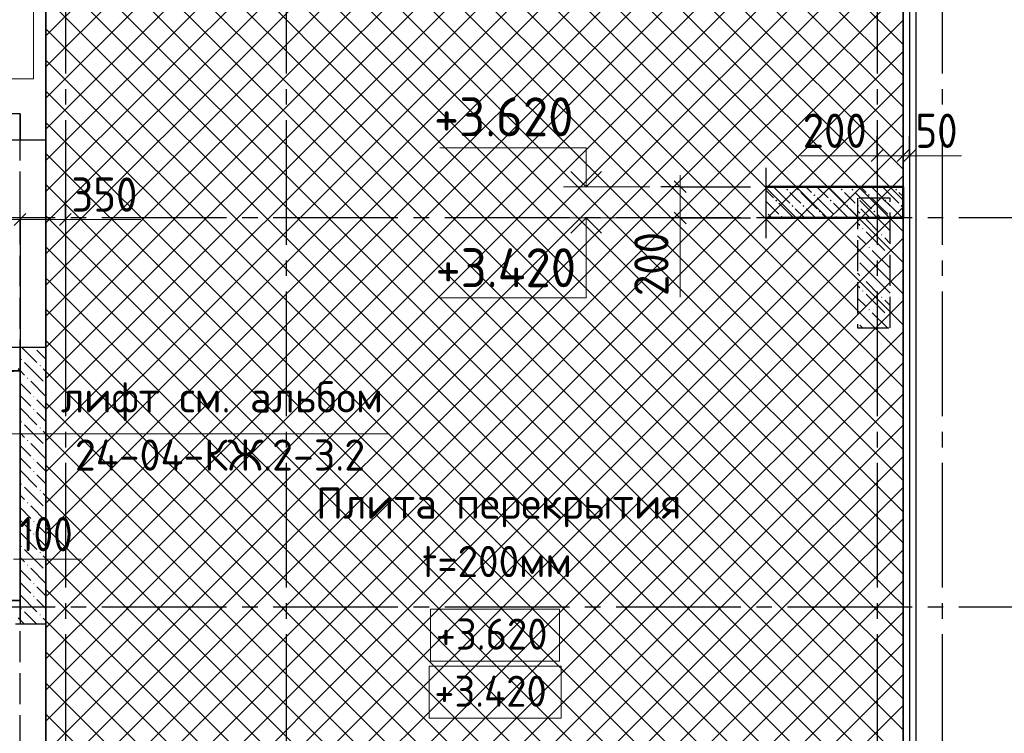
# Model space of a CAD drawing. Header units: millimetres. Extents: x 0 to 50400, y 0 to 36643.
# Tile 13 of 15: x 33463 to 41045, y 21289 to 26787. Entities that reach past the tile are written whole.
import ezdxf

# ---------------------------------------------------------------- set-up
doc = ezdxf.new("R2010")
doc.units = ezdxf.units.MM
doc.linetypes.add('______2', pattern=[324, 240, -84])
doc.linetypes.add('______5', pattern=[1320, 960, -120, 120, -120])
for name, color, linetype, lineweight in [('Standard', 7, 'Continuous', 25), ('ЖБ Перекрытие верхний уровень', 7, 'Continuous', 35), ('ЖБ Пилон', 7, 'Continuous', 35), ('ЖБ Стена верхний уровень', 7, 'Continuous', 35), ('Общий01', 7, 'Continuous', 13), ('Примечания', 7, 'Continuous', 13), ('Размерная линия_ общее', 7, 'Continuous', 13)]:
    doc.layers.add(name, color=color, linetype=linetype, lineweight=lineweight)
doc.layers.add('Оси', color=7, linetype='______5', true_color=0x656565)
doc.styles.add('ISOCPEUR', font='txt')

msp = doc.modelspace()

# ---------------------------------------------------------------- hatches: boundary and pattern name
at = {"layer": 'ЖБ Пилон', "linetype": 'Continuous', "lineweight": -3, "transparency": 33554687}
for points in [[(40046.8, 25369.3), (40051.6, 25374.1), (40056.4, 25369.3), (40051.6, 25364.5)], [(39950.8, 25273.3), (39955.6, 25278.1), (39960.4, 25273.3), (39955.6, 25268.5)], [(39950.8, 25177.3), (39955.6, 25182.1), (39960.4, 25177.3), (39955.6, 25172.5)], [(40094.8, 25129.3), (40099.6, 25134.1), (40104.4, 25129.3), (40099.6, 25124.5)], [(39998.8, 25033.3), (40003.6, 25038.1), (40008.4, 25033.3), (40003.6, 25028.5)], [(40142.8, 24985.3), (40147.6, 24990.1), (40152.4, 24985.3), (40147.6, 24980.5)], [(40046.8, 24889.3), (40051.6, 24894.1), (40056.4, 24889.3), (40051.6, 24884.5)], [(39950.8, 24793.3), (39955.6, 24798.1), (39960.4, 24793.3), (39955.6, 24788.5)], [(39950.8, 24697.3), (39955.6, 24702.1), (39960.4, 24697.3), (39955.6, 24692.5)], [(40094.8, 24649.3), (40099.6, 24654.1), (40104.4, 24649.3), (40099.6, 24644.5)], [(39998.8, 24553.3), (40003.6, 24558.1), (40008.4, 24553.3), (40003.6, 24548.5)], [(40142.8, 24505.3), (40147.6, 24510.1), (40152.4, 24505.3), (40147.6, 24500.5)], [(40049.9, 24412.4), (40051.6, 24414.1), (40053.3, 24412.4)]]:
    msp.add_hatch(color=7, dxfattribs=at).paths.add_polyline_path(points, flags=16)
at = {"layer": 'ЖБ Стена верхний уровень', "linetype": 'Continuous', "lineweight": -3, "transparency": 33554687}
for points in [[(33664.9, 26379.4), (33665.1, 26379.6), (33665.1, 26375), (33664.9, 26375.1)], [(33664.9, 25899.4), (33665.1, 25899.6), (33665.1, 25895), (33664.9, 25895.1)], [(33573.5, 24262.4), (33571.6, 24260.5), (33569.7, 24262.4)], [(33573.5, 24262.4), (33571.6, 24260.5), (33569.7, 24262.4)], [(33470.8, 24169.3), (33475.6, 24174.1), (33480.4, 24169.3), (33475.6, 24164.5)], [(33470.8, 24169.3), (33475.6, 24174.1), (33480.4, 24169.3), (33475.6, 24164.5)], [(33614.8, 24121.3), (33619.6, 24126.1), (33624.4, 24121.3), (33619.6, 24116.5)], [(33614.8, 24121.3), (33619.6, 24126.1), (33624.4, 24121.3), (33619.6, 24116.5)], [(33518.8, 24025.3), (33523.6, 24030.1), (33528.4, 24025.3), (33523.6, 24020.5)], [(33518.8, 24025.3), (33523.6, 24030.1), (33528.4, 24025.3), (33523.6, 24020.5)], [(33662.8, 23977.3), (33665.1, 23979.6), (33665.1, 23975)], [(33662.8, 23977.3), (33665.1, 23979.6), (33665.1, 23975)], [(33566.8, 23881.3), (33571.6, 23886.1), (33576.4, 23881.3), (33571.6, 23876.5)], [(33566.8, 23881.3), (33571.6, 23886.1), (33576.4, 23881.3), (33571.6, 23876.5)], [(33566.8, 23785.3), (33571.6, 23790.1), (33576.4, 23785.3), (33571.6, 23780.5)], [(33566.8, 23785.3), (33571.6, 23790.1), (33576.4, 23785.3), (33571.6, 23780.5)], [(33470.8, 23689.3), (33475.6, 23694.1), (33480.4, 23689.3), (33475.6, 23684.5)], [(33470.8, 23689.3), (33475.6, 23694.1), (33480.4, 23689.3), (33475.6, 23684.5)], [(33614.8, 23641.3), (33619.6, 23646.1), (33624.4, 23641.3), (33619.6, 23636.5)], [(33614.8, 23641.3), (33619.6, 23646.1), (33624.4, 23641.3), (33619.6, 23636.5)], [(33518.8, 23545.3), (33523.6, 23550.1), (33528.4, 23545.3), (33523.6, 23540.5)], [(33518.8, 23545.3), (33523.6, 23550.1), (33528.4, 23545.3), (33523.6, 23540.5)], [(33662.8, 23497.3), (33665.1, 23499.6), (33665.1, 23495)], [(33662.8, 23497.3), (33665.1, 23499.6), (33665.1, 23495)], [(33566.8, 23401.3), (33571.6, 23406.1), (33576.4, 23401.3), (33571.6, 23396.5)], [(33566.8, 23401.3), (33571.6, 23406.1), (33576.4, 23401.3), (33571.6, 23396.5)], [(33566.8, 23305.3), (33571.6, 23310.1), (33576.4, 23305.3), (33571.6, 23300.5)], [(33566.8, 23305.3), (33571.6, 23310.1), (33576.4, 23305.3), (33571.6, 23300.5)], [(33470.8, 23209.3), (33475.6, 23214.1), (33480.4, 23209.3), (33475.6, 23204.5)], [(33470.8, 23209.3), (33475.6, 23214.1), (33480.4, 23209.3), (33475.6, 23204.5)], [(33614.8, 23161.3), (33619.6, 23166.1), (33624.4, 23161.3), (33619.6, 23156.5)], [(33614.8, 23161.3), (33619.6, 23166.1), (33624.4, 23161.3), (33619.6, 23156.5)], [(33518.8, 23065.3), (33523.6, 23070.1), (33528.4, 23065.3), (33523.6, 23060.5)], [(33518.8, 23065.3), (33523.6, 23070.1), (33528.4, 23065.3), (33523.6, 23060.5)], [(33662.8, 23017.3), (33665.1, 23019.6), (33665.1, 23015)], [(33662.8, 23017.3), (33665.1, 23019.6), (33665.1, 23015)], [(33566.8, 22921.3), (33571.6, 22926.1), (33576.4, 22921.3), (33571.6, 22916.5)], [(33566.8, 22921.3), (33571.6, 22926.1), (33576.4, 22921.3), (33571.6, 22916.5)], [(33566.8, 22825.3), (33571.6, 22830.1), (33576.4, 22825.3), (33571.6, 22820.5)], [(33566.8, 22825.3), (33571.6, 22830.1), (33576.4, 22825.3), (33571.6, 22820.5)], [(33470.8, 22729.3), (33475.6, 22734.1), (33480.4, 22729.3), (33475.6, 22724.5)], [(33470.8, 22729.3), (33475.6, 22734.1), (33480.4, 22729.3), (33475.6, 22724.5)], [(33614.8, 22681.3), (33619.6, 22686.1), (33624.4, 22681.3), (33619.6, 22676.5)], [(33614.8, 22681.3), (33619.6, 22686.1), (33624.4, 22681.3), (33619.6, 22676.5)], [(33518.8, 22585.3), (33523.6, 22590.1), (33528.4, 22585.3), (33523.6, 22580.5)], [(33518.8, 22585.3), (33523.6, 22590.1), (33528.4, 22585.3), (33523.6, 22580.5)], [(33662.8, 22537.3), (33665.1, 22539.6), (33665.1, 22535)], [(33662.8, 22537.3), (33665.1, 22539.6), (33665.1, 22535)], [(33566.8, 22441.3), (33571.6, 22446.1), (33576.4, 22441.3), (33571.6, 22436.5)], [(33566.8, 22441.3), (33571.6, 22446.1), (33576.4, 22441.3), (33571.6, 22436.5)], [(33566.8, 22345.3), (33571.6, 22350.1), (33576.4, 22345.3), (33571.6, 22340.5)], [(33566.8, 22345.3), (33571.6, 22350.1), (33576.4, 22345.3), (33571.6, 22340.5)], [(33470.8, 22249.3), (33475.6, 22254.1), (33480.4, 22249.3), (33475.6, 22244.5)], [(33470.8, 22249.3), (33475.6, 22254.1), (33480.4, 22249.3), (33475.6, 22244.5)], [(33614.8, 22201.3), (33619.6, 22206.1), (33624.4, 22201.3), (33619.6, 22196.5)], [(33614.8, 22201.3), (33619.6, 22206.1), (33624.4, 22201.3), (33619.6, 22196.5)]]:
    msp.add_hatch(color=7, dxfattribs=at).paths.add_polyline_path(points, flags=16)
at = {"layer": 'Общий01', "linetype": 'Continuous', "lineweight": 13, "transparency": 33554687}
for points in [[(39372, 25470), (39364.2, 25477.8), (39372, 25485.6), (39379.8, 25477.8)], [(39456, 25470), (39448.2, 25477.8), (39456, 25485.6), (39463.8, 25477.8)], [(39792, 25470), (39784.2, 25477.8), (39792, 25485.6), (39799.8, 25477.8)], [(39876, 25470), (39868.2, 25477.8), (39876, 25485.6), (39883.8, 25477.8)], [(40212, 25470), (40204.2, 25477.8), (40212, 25485.6), (40219.8, 25477.8)], [(39288, 25386), (39280.2, 25393.8), (39288, 25401.6), (39295.8, 25393.8)], [(39582, 25428), (39574.2, 25435.8), (39582, 25443.6), (39589.8, 25435.8)], [(39708, 25386), (39700.2, 25393.8), (39708, 25401.6), (39715.8, 25393.8)], [(40002, 25428), (39994.2, 25435.8), (40002, 25443.6), (40009.8, 25435.8)], [(40128, 25386), (40120.2, 25393.8), (40128, 25401.6), (40135.8, 25393.8)], [(39414, 25344), (39406.2, 25351.8), (39414, 25359.6), (39421.8, 25351.8)], [(39498, 25344), (39490.2, 25351.8), (39498, 25359.6), (39505.8, 25351.8)], [(39834, 25344), (39826.2, 25351.8), (39834, 25359.6), (39841.8, 25351.8)], [(39918, 25344), (39910.2, 25351.8), (39918, 25359.6), (39925.8, 25351.8)], [(40254, 25344), (40246.2, 25351.8), (40254, 25359.6), (40261.8, 25351.8)], [(39209.1, 25312.5), (39211.8, 25309.8), (39209.1, 25307.1)], [(39329.7, 25260.3), (39322.2, 25267.8), (39330, 25275.6), (39337.8, 25267.8), (39330.3, 25260.3)], [(39624, 25302), (39616.2, 25309.8), (39624, 25317.6), (39631.8, 25309.8)], [(39749.7, 25260.3), (39742.2, 25267.8), (39750, 25275.6), (39757.8, 25267.8), (39750.3, 25260.3)], [(40044, 25302), (40036.2, 25309.8), (40044, 25317.6), (40051.8, 25309.8)], [(40169.7, 25260.3), (40162.2, 25267.8), (40170, 25275.6), (40177.8, 25267.8), (40170.3, 25260.3)]]:
    msp.add_hatch(color=7, dxfattribs=at).paths.add_polyline_path(points, flags=16)

# ---------------------------------------------------------------- linework, layer by layer
at = {"layer": 'Standard', "color": 253, "linetype": '______2', "lineweight": -3, "true_color": 0xababab, "transparency": 33554687}
for p, q in [((33465.1, 24082.4), (33464.9, 26062.4)), ((33464.9, 16653.4), (33465.1, 22332.4))]:
    msp.add_line(p, q, dxfattribs=at)
at = {"layer": 'Standard', "color": 254, "linetype": 'Continuous', "lineweight": -3, "true_color": 0xc4c4ff, "transparency": 33554687}
msp.add_lwpolyline([(8915.1, 10212.4), (40365.1, 10212.4), (40365.1, 32712.4), (8915.1, 32712.4), (8915.1, 10212.4)], dxfattribs=at)
at = {"layer": 'ЖБ Перекрытие верхний уровень', "color": 7, "linetype": 'Continuous', "lineweight": 35, "transparency": 33554687}
for p, q in [((33664.9, 10312.4), (33664.9, 32612.4)), ((33664.9, 32612.4), (33664.9, 10312.4)), ((33664.9, 10312.4), (33664.9, 32612.4)), ((40265.1, 10312.4), (40265.1, 32612.4)), ((30695.1, 24082.4), (33465.1, 24082.4)), ((33465.1, 24082.4), (33465.1, 22312.4)), ((33465.1, 22312.4), (30695.1, 22312.4))]:
    msp.add_line(p, q, dxfattribs=at)
at = {"layer": 'ЖБ Перекрытие верхний уровень', "color": 254, "linetype": 'Continuous', "lineweight": 18, "transparency": 33554687}
for p, q in [((33664.9, 26662.6), (34171.6, 27169.3)), ((33664.9, 26422.6), (34411.6, 27169.3)), ((33664.9, 26182.6), (34651.6, 27169.3)), ((33664.9, 25942.6), (34891.6, 27169.3)), ((33664.9, 25702.6), (35131.6, 27169.3)), ((33691.6, 27169.3), (35851.6, 25009.3)), ((33931.6, 27169.3), (35851.6, 25249.3)), ((35371.6, 27169.3), (35851.6, 26689.3)), ((35851.6, 26689.3), (36331.6, 27169.3)), ((35851.6, 26449.3), (36571.6, 27169.3)), ((35851.6, 26209.3), (36811.6, 27169.3)), ((35851.6, 25969.3), (37051.6, 27169.3)), ((35851.6, 25729.3), (37291.6, 27169.3)), ((35851.6, 25489.3), (37531.6, 27169.3)), ((35851.6, 27169.3), (38251.6, 24769.3)), ((36091.6, 27169.3), (38251.6, 25009.3)), ((36331.6, 27169.3), (38251.6, 25249.3)), ((36571.6, 27169.3), (38251.6, 25489.3)), ((36811.6, 27169.3), (38251.6, 25729.3)), ((37051.6, 27169.3), (38251.6, 25969.3)), ((37291.6, 27169.3), (38251.6, 26209.3)), ((37531.6, 27169.3), (38251.6, 26449.3)), ((37771.6, 27169.3), (38251.6, 26689.3)), ((38251.6, 26689.3), (38731.6, 27169.3)), ((38251.6, 26449.3), (38971.6, 27169.3)), ((38251.6, 26209.3), (39211.6, 27169.3)), ((38251.6, 25969.3), (39451.6, 27169.3)), ((38251.6, 25729.3), (39691.6, 27169.3)), ((38251.6, 25489.3), (39931.6, 27169.3)), ((38251.6, 25249.3), (40171.6, 27169.3)), ((38251.6, 27169.3), (40265.1, 25155.8)), ((38491.6, 27169.3), (40265.1, 25395.8)), ((38731.6, 27169.3), (40265.1, 25635.8)), ((38971.6, 27169.3), (40265.1, 25875.8)), ((39211.6, 27169.3), (40265.1, 26115.8)), ((39451.6, 27169.3), (40265.1, 26355.8)), ((39691.6, 27169.3), (40265.1, 26595.8)), ((38251.6, 25009.3), (40265.1, 27022.8)), ((33664.9, 26956), (35851.6, 24769.3)), ((35851.6, 26929.3), (38011.6, 24769.3)), ((36091.6, 24769.3), (38251.6, 26929.3)), ((38251.6, 26929.3), (40265.1, 24915.8)), ((38251.6, 24769.3), (40265.1, 26782.8)), ((33664.9, 26716), (35611.6, 24769.3)), ((35851.6, 26689.3), (37771.6, 24769.3)), ((36331.6, 24769.3), (38251.6, 26689.3)), ((38251.6, 26689.3), (40171.6, 24769.3)), ((38491.6, 24769.3), (40265.1, 26542.8)), ((33664.9, 26476), (35371.6, 24769.3)), ((35851.6, 26449.3), (37531.6, 24769.3)), ((36571.6, 24769.3), (38251.6, 26449.3)), ((38251.6, 26449.3), (39931.6, 24769.3)), ((33664.9, 26236), (35131.6, 24769.3)), ((38731.6, 24769.3), (40265.1, 26302.8)), ((35851.6, 26209.3), (37291.6, 24769.3)), ((36811.6, 24769.3), (38251.6, 26209.3)), ((38251.6, 26209.3), (39691.6, 24769.3)), ((38971.6, 24769.3), (40265.1, 26062.8)), ((33664.9, 25996), (34891.6, 24769.3)), ((35851.6, 25969.3), (37051.6, 24769.3)), ((37051.6, 24769.3), (38251.6, 25969.3)), ((38251.6, 25969.3), (39451.6, 24769.3)), ((39211.6, 24769.3), (40265.1, 25822.8)), ((33664.9, 25756), (34651.6, 24769.3)), ((35851.6, 25729.3), (36811.6, 24769.3)), ((37291.6, 24769.3), (38251.6, 25729.3)), ((38251.6, 25729.3), (39211.6, 24769.3)), ((39451.6, 24769.3), (40265.1, 25582.8)), ((33664.9, 25516), (34411.6, 24769.3)), ((35851.6, 25489.3), (36571.6, 24769.3)), ((37531.6, 24769.3), (38251.6, 25489.3)), ((38251.6, 25489.3), (38971.6, 24769.3)), ((39691.6, 24769.3), (40265.1, 25342.8)), ((33664.9, 25276), (34171.6, 24769.3)), ((35371.6, 24769.3), (35851.6, 25249.3)), ((37771.6, 24769.3), (38251.6, 25249.3)), ((38251.6, 25249.3), (38731.6, 24769.3)), ((39931.6, 24769.3), (40265.1, 25102.8)), ((33664.9, 25036), (33931.6, 24769.3)), ((35611.6, 24769.3), (35851.6, 25009.3)), ((38011.6, 24769.3), (38251.6, 25009.3)), ((38251.6, 25009.3), (38491.6, 24769.3)), ((33664.9, 24796), (33691.6, 24769.3)), ((40171.6, 24769.3), (40265.1, 24862.8)), ((33664.9, 24742.6), (33691.6, 24769.3)), ((33664.9, 24502.6), (33931.6, 24769.3)), ((33664.9, 24262.6), (34171.6, 24769.3)), ((33664.9, 24022.6), (34411.6, 24769.3)), ((33664.9, 23782.6), (34651.6, 24769.3)), ((33664.9, 23542.6), (34891.6, 24769.3)), ((33664.9, 23302.6), (35131.6, 24769.3)), ((33664.9, 23062.6), (35371.6, 24769.3)), ((33664.9, 22822.6), (35611.6, 24769.3)), ((33664.9, 22582.6), (35851.6, 24769.3)), ((33691.6, 24769.3), (35851.6, 22609.3)), ((33931.6, 24769.3), (35851.6, 22849.3)), ((34171.6, 24769.3), (35851.6, 23089.3)), ((34411.6, 24769.3), (35851.6, 23329.3)), ((34651.6, 24769.3), (35851.6, 23569.3)), ((34891.6, 24769.3), (35851.6, 23809.3)), ((35131.6, 24769.3), (35851.6, 24049.3)), ((35371.6, 24769.3), (35851.6, 24289.3)), ((35611.6, 24769.3), (35851.6, 24529.3)), ((36091.6, 24769.3), (38251.6, 22609.3)), ((36331.6, 24769.3), (38251.6, 22849.3)), ((36571.6, 24769.3), (38251.6, 23089.3)), ((36811.6, 24769.3), (38251.6, 23329.3)), ((37051.6, 24769.3), (38251.6, 23569.3)), ((37291.6, 24769.3), (38251.6, 23809.3)), ((37531.6, 24769.3), (38251.6, 24049.3)), ((37771.6, 24769.3), (38251.6, 24289.3)), ((38011.6, 24769.3), (38251.6, 24529.3)), ((38251.6, 24529.3), (38491.6, 24769.3)), ((38251.6, 24289.3), (38731.6, 24769.3)), ((38251.6, 24049.3), (38971.6, 24769.3)), ((38251.6, 23809.3), (39211.6, 24769.3)), ((38251.6, 23569.3), (39451.6, 24769.3)), ((38251.6, 23329.3), (39691.6, 24769.3)), ((38251.6, 23089.3), (39931.6, 24769.3)), ((38251.6, 22849.3), (40171.6, 24769.3)), ((38251.6, 24769.3), (40265.1, 22755.8)), ((38491.6, 24769.3), (40265.1, 22995.8)), ((38731.6, 24769.3), (40265.1, 23235.8)), ((38971.6, 24769.3), (40265.1, 23475.8)), ((39211.6, 24769.3), (40265.1, 23715.8)), ((39451.6, 24769.3), (40265.1, 23955.8)), ((39691.6, 24769.3), (40265.1, 24195.8)), ((39931.6, 24769.3), (40265.1, 24435.8)), ((40171.6, 24769.3), (40265.1, 24675.8)), ((38251.6, 22609.3), (40265.1, 24622.8)), ((33664.9, 24556), (35851.6, 22369.3)), ((33691.6, 22369.3), (35851.6, 24529.3)), ((38251.6, 24529.3), (40265.1, 22515.8)), ((38251.6, 22369.3), (40265.1, 24382.8)), ((33664.9, 24316), (35611.6, 22369.3)), ((33931.6, 22369.3), (35851.6, 24289.3)), ((38251.6, 24289.3), (40171.6, 22369.3)), ((38491.6, 22369.3), (40265.1, 24142.8)), ((33664.9, 24076), (35371.6, 22369.3)), ((34171.6, 22369.3), (35851.6, 24049.3)), ((38251.6, 24049.3), (39931.6, 22369.3)), ((38731.6, 22369.3), (40265.1, 23902.8)), ((33664.9, 23836), (35131.6, 22369.3)), ((34411.6, 22369.3), (35851.6, 23809.3)), ((36811.6, 22369.3), (38251.6, 23809.3)), ((38251.6, 23809.3), (39691.6, 22369.3)), ((38971.6, 22369.3), (40265.1, 23662.8)), ((33664.9, 23596), (34891.6, 22369.3)), ((34651.6, 22369.3), (35851.6, 23569.3)), ((37051.6, 22369.3), (38251.6, 23569.3)), ((38251.6, 23569.3), (39451.6, 22369.3)), ((33664.9, 23356), (34651.6, 22369.3)), ((39211.6, 22369.3), (40265.1, 23422.8)), ((34891.6, 22369.3), (35851.6, 23329.3)), ((37291.6, 22369.3), (38251.6, 23329.3)), ((38251.6, 23329.3), (39211.6, 22369.3)), ((39451.6, 22369.3), (40265.1, 23182.8)), ((33664.9, 23116), (34411.6, 22369.3)), ((35131.6, 22369.3), (35851.6, 23089.3)), ((35851.6, 23089.3), (36571.6, 22369.3)), ((37531.6, 22369.3), (38251.6, 23089.3)), ((38251.6, 23089.3), (38971.6, 22369.3)), ((39691.6, 22369.3), (40265.1, 22942.8)), ((33664.9, 22876), (34171.6, 22369.3)), ((35371.6, 22369.3), (35851.6, 22849.3)), ((35851.6, 22849.3), (36331.6, 22369.3)), ((37771.6, 22369.3), (38251.6, 22849.3)), ((38251.6, 22849.3), (38731.6, 22369.3)), ((39931.6, 22369.3), (40265.1, 22702.8)), ((33664.9, 22636), (33931.6, 22369.3)), ((35611.6, 22369.3), (35851.6, 22609.3)), ((35851.6, 22609.3), (36091.6, 22369.3)), ((38011.6, 22369.3), (38251.6, 22609.3)), ((38251.6, 22609.3), (38491.6, 22369.3)), ((40171.6, 22369.3), (40265.1, 22462.8)), ((33664.9, 22396), (33691.6, 22369.3)), ((33664.9, 22342.6), (33691.6, 22369.3)), ((33664.9, 22102.6), (33931.6, 22369.3)), ((33664.9, 21862.6), (34171.6, 22369.3)), ((33664.9, 21622.6), (34411.6, 22369.3)), ((33664.9, 21382.6), (34651.6, 22369.3)), ((33664.9, 21142.6), (34891.6, 22369.3)), ((33664.9, 20902.6), (35131.6, 22369.3)), ((33664.9, 20662.6), (35371.6, 22369.3)), ((33664.9, 20422.6), (35611.6, 22369.3)), ((33664.9, 20182.6), (35851.6, 22369.3)), ((33691.6, 22369.3), (35851.6, 20209.3)), ((33931.6, 22369.3), (35851.6, 20449.3)), ((34171.6, 22369.3), (35851.6, 20689.3)), ((34411.6, 22369.3), (35851.6, 20929.3)), ((34651.6, 22369.3), (35851.6, 21169.3)), ((34891.6, 22369.3), (35851.6, 21409.3)), ((35131.6, 22369.3), (35851.6, 21649.3)), ((35371.6, 22369.3), (35851.6, 21889.3)), ((35611.6, 22369.3), (35851.6, 22129.3)), ((35851.6, 22129.3), (36091.6, 22369.3)), ((35851.6, 21889.3), (36331.6, 22369.3)), ((35851.6, 21649.3), (36571.6, 22369.3)), ((36811.6, 22369.3), (38251.6, 20929.3)), ((37051.6, 22369.3), (38251.6, 21169.3)), ((37291.6, 22369.3), (38251.6, 21409.3)), ((37531.6, 22369.3), (38251.6, 21649.3)), ((37771.6, 22369.3), (38251.6, 21889.3)), ((38011.6, 22369.3), (38251.6, 22129.3)), ((38251.6, 22129.3), (38491.6, 22369.3)), ((38251.6, 21889.3), (38731.6, 22369.3)), ((38251.6, 21649.3), (38971.6, 22369.3)), ((38251.6, 21409.3), (39211.6, 22369.3)), ((38251.6, 21169.3), (39451.6, 22369.3)), ((38251.6, 20929.3), (39691.6, 22369.3)), ((38251.6, 20689.3), (39931.6, 22369.3)), ((38251.6, 20449.3), (40171.6, 22369.3)), ((38251.6, 22369.3), (40265.1, 20355.8)), ((38491.6, 22369.3), (40265.1, 20595.8)), ((38731.6, 22369.3), (40265.1, 20835.8)), ((38971.6, 22369.3), (40265.1, 21075.8)), ((39211.6, 22369.3), (40265.1, 21315.8)), ((39451.6, 22369.3), (40265.1, 21555.8)), ((39691.6, 22369.3), (40265.1, 21795.8)), ((39931.6, 22369.3), (40265.1, 22035.8)), ((40171.6, 22369.3), (40265.1, 22275.8)), ((38251.6, 20209.3), (40265.1, 22222.8)), ((33664.9, 22156), (35851.6, 19969.3)), ((33691.6, 19969.3), (35851.6, 22129.3)), ((38251.6, 22129.3), (40265.1, 20115.8)), ((33664.9, 21916), (35611.6, 19969.3)), ((38251.6, 19969.3), (40265.1, 21982.8)), ((33931.6, 19969.3), (35851.6, 21889.3)), ((38251.6, 21889.3), (40171.6, 19969.3)), ((38491.6, 19969.3), (40265.1, 21742.8)), ((33664.9, 21676), (35371.6, 19969.3)), ((34171.6, 19969.3), (35851.6, 21649.3)), ((35851.6, 21649.3), (37531.6, 19969.3)), ((38251.6, 21649.3), (39931.6, 19969.3)), ((38731.6, 19969.3), (40265.1, 21502.8)), ((33664.9, 21436), (35131.6, 19969.3)), ((34411.6, 19969.3), (35851.6, 21409.3)), ((35851.6, 21409.3), (37291.6, 19969.3)), ((38251.6, 21409.3), (39691.6, 19969.3))]:
    msp.add_line(p, q, dxfattribs=at)
for points in [[(33664.9, 25462.6), (35343, 27140.7), (35343, 27140.7), (35371.6, 27169.3)], [(33664.9, 25222.6), (35399.4, 26957.1), (35399.4, 26957.1), (35611.6, 27169.3)], [(33664.9, 24982.6), (35455.7, 26773.4), (35455.7, 26773.4), (35851.6, 27169.3)], [(34171.6, 27169.3), (35848.6, 25492.3), (35848.6, 25492.3), (35851.6, 25489.3)], [(34411.6, 27169.3), (35742.4, 25838.5), (35742.4, 25838.5), (35851.6, 25729.3)], [(34651.6, 27169.3), (35636.2, 26184.6), (35636.2, 26184.6), (35851.6, 25969.3)], [(34891.6, 27169.3), (35530.1, 26530.8), (35530.1, 26530.8), (35851.6, 26209.3)], [(35131.6, 27169.3), (35423.9, 26877), (35423.9, 26877), (35851.6, 26449.3)], [(35851.6, 25249.3), (35906.3, 25304), (35906.3, 25304), (37771.6, 27169.3)], [(35851.6, 25009.3), (35962.6, 25120.4), (35962.6, 25120.4), (38011.6, 27169.3)], [(35851.6, 24769.3), (36019, 24936.7), (36019, 24936.7), (38251.6, 27169.3)], [(33691.6, 24769.3), (35512, 26589.7), (35512, 26589.7), (35851.6, 26929.3)], [(33931.6, 24769.3), (35568.3, 26406.1), (35568.3, 26406.1), (35851.6, 26689.3)], [(34171.6, 24769.3), (35624.7, 26222.4), (35624.7, 26222.4), (35851.6, 26449.3)], [(34411.6, 24769.3), (35681, 26038.7), (35681, 26038.7), (35851.6, 26209.3)], [(34651.6, 24769.3), (35737.3, 25855), (35737.3, 25855), (35851.6, 25969.3)], [(34891.6, 24769.3), (35793.7, 25671.4), (35793.7, 25671.4), (35851.6, 25729.3)], [(35131.6, 24769.3), (35850, 25487.7), (35850, 25487.7), (35851.6, 25489.3)], [(35851.6, 25249.3), (35954.7, 25146.2), (35954.7, 25146.2), (36331.6, 24769.3)], [(35851.6, 25009.3), (36060.9, 24800), (36060.9, 24800), (36091.6, 24769.3)], [(35851.6, 24529.3), (36075.3, 24753), (36075.3, 24753), (36091.6, 24769.3)], [(35851.6, 24289.3), (36131.6, 24569.3), (36131.6, 24569.3), (36331.6, 24769.3)], [(35851.6, 24049.3), (36188, 24385.7), (36188, 24385.7), (36571.6, 24769.3)], [(35851.6, 23809.3), (36244.3, 24202), (36244.3, 24202), (36811.6, 24769.3)], [(35851.6, 23569.3), (36300.6, 24018.3), (36300.6, 24018.3), (37051.6, 24769.3)], [(35851.6, 23329.3), (36357, 23834.7), (36357, 23834.7), (37291.6, 24769.3)], [(35851.6, 23089.3), (36413.3, 23651), (36413.3, 23651), (37531.6, 24769.3)], [(35851.6, 22849.3), (36469.6, 23467.3), (36469.6, 23467.3), (37771.6, 24769.3)], [(35851.6, 22609.3), (36525.9, 23283.7), (36525.9, 23283.7), (38011.6, 24769.3)], [(35851.6, 22369.3), (36582.3, 23100), (36582.3, 23100), (38251.6, 24769.3)], [(35851.6, 24769.3), (36167.1, 24453.8), (36167.1, 24453.8), (38251.6, 22369.3)], [(35851.6, 24529.3), (36273.2, 24107.7), (36273.2, 24107.7), (38011.6, 22369.3)], [(36091.6, 22369.3), (36638.6, 22916.3), (36638.6, 22916.3), (38251.6, 24529.3)], [(35851.6, 24289.3), (36379.4, 23761.5), (36379.4, 23761.5), (37771.6, 22369.3)], [(36331.6, 22369.3), (36694.9, 22732.6), (36694.9, 22732.6), (38251.6, 24289.3)], [(35851.6, 24049.3), (36485.6, 23415.3), (36485.6, 23415.3), (37531.6, 22369.3)], [(36571.6, 22369.3), (36751.3, 22549), (36751.3, 22549), (38251.6, 24049.3)], [(35851.6, 23809.3), (36591.7, 23069.2), (36591.7, 23069.2), (37291.6, 22369.3)], [(35851.6, 23569.3), (36697.9, 22723), (36697.9, 22723), (37051.6, 22369.3)], [(35851.6, 23329.3), (36804.1, 22376.8), (36804.1, 22376.8), (36811.6, 22369.3)], [(35851.6, 21409.3), (36807.6, 22365.3), (36807.6, 22365.3), (36811.6, 22369.3)], [(35851.6, 21169.3), (36863.9, 22181.6), (36863.9, 22181.6), (37051.6, 22369.3)], [(35851.6, 20929.3), (36920.3, 21998), (36920.3, 21998), (37291.6, 22369.3)], [(35851.6, 20689.3), (36976.6, 21814.3), (36976.6, 21814.3), (37531.6, 22369.3)], [(35851.6, 20449.3), (37032.9, 21630.6), (37032.9, 21630.6), (37771.6, 22369.3)], [(35851.6, 20209.3), (37089.2, 21446.9), (37089.2, 21446.9), (38011.6, 22369.3)], [(35851.6, 19969.3), (37145.6, 21263.3), (37145.6, 21263.3), (38251.6, 22369.3)], [(35851.6, 22369.3), (37228.7, 20992.2), (37228.7, 20992.2), (38251.6, 19969.3)], [(36091.6, 22369.3), (37122.6, 21338.3), (37122.6, 21338.3), (38251.6, 20209.3)], [(36331.6, 22369.3), (37016.4, 21684.5), (37016.4, 21684.5), (38251.6, 20449.3)], [(36571.6, 22369.3), (36910.2, 22030.7), (36910.2, 22030.7), (38251.6, 20689.3)], [(35851.6, 22129.3), (37334.9, 20646), (37334.9, 20646), (38011.6, 19969.3)], [(36091.6, 19969.3), (37201.9, 21079.6), (37201.9, 21079.6), (38251.6, 22129.3)], [(35851.6, 21889.3), (37441, 20299.8), (37441, 20299.8), (37771.6, 19969.3)], [(36331.6, 19969.3), (37258.2, 20895.9), (37258.2, 20895.9), (38251.6, 21889.3)], [(36571.6, 19969.3), (37314.6, 20712.3), (37314.6, 20712.3), (38251.6, 21649.3)], [(36811.6, 19969.3), (37370.9, 20528.6), (37370.9, 20528.6), (38251.6, 21409.3)]]:
    msp.add_lwpolyline(points, dxfattribs=at)
at = {"layer": 'ЖБ Пилон', "color": 253, "linetype": '______2', "lineweight": -3, "true_color": 0xa0a0a0, "transparency": 33554687}
for p, q in [((40165.1, 25412.4), (39915.1, 25412.4)), ((39915.1, 25412.4), (39915.1, 24412.4)), ((40165.1, 24412.4), (40165.1, 25412.4)), ((39915.1, 24412.4), (40165.1, 24412.4))]:
    msp.add_line(p, q, dxfattribs=at)
at = {"layer": 'ЖБ Пилон', "color": 253, "linetype": 'Continuous', "lineweight": -3, "true_color": 0xa0a0a0, "transparency": 33554687}
for p, q in [((40008.5, 25412.4), (40027.6, 25393.3)), ((40165.1, 25351.8), (40104.5, 25412.4)), ((40075.6, 25249.3), (39931.6, 25393.3)), ((40075.6, 25345.3), (40165.1, 25255.8)), ((39915.1, 25313.8), (39931.6, 25297.3)), ((39979.6, 25249.3), (40075.6, 25153.3)), ((40075.6, 25249.3), (40165.1, 25159.8)), ((39931.6, 25201.3), (39915.1, 25217.8)), ((39915.1, 25121.8), (39979.6, 25057.3)), ((39979.6, 25153.3), (40123.6, 25009.3)), ((40165.1, 25063.8), (40123.6, 25105.3)), ((39915.1, 25025.8), (40027.6, 24913.3)), ((40165.1, 24871.8), (40027.6, 25009.3)), ((40075.6, 24769.3), (39931.6, 24913.3)), ((39915.1, 24833.8), (39931.6, 24817.3)), ((40075.6, 24865.3), (40165.1, 24775.8)), ((39931.6, 24721.3), (39915.1, 24737.8)), ((39979.6, 24769.3), (40075.6, 24673.3)), ((40075.6, 24769.3), (40165.1, 24679.8)), ((39979.6, 24673.3), (40123.6, 24529.3)), ((39915.1, 24641.8), (39979.6, 24577.3)), ((40165.1, 24583.8), (40123.6, 24625.3)), ((39915.1, 24545.8), (40027.6, 24433.3)), ((40144.5, 24412.4), (40027.6, 24529.3)), ((39952.5, 24412.4), (39931.6, 24433.3))]:
    msp.add_line(p, q, dxfattribs=at)
at = {"layer": 'ЖБ Стена верхний уровень', "color": 253, "linetype": '______2', "lineweight": -3, "true_color": 0xa0a0a0, "transparency": 33554687}
for p, q in [((33665.1, 25862.4), (33665.1, 32612.4)), ((33664.9, 25862.4), (33664.9, 27212.4)), ((33464.9, 26062.4), (30365.1, 26062.4)), ((33464.9, 26062.4), (33464.9, 25862.4)), ((33464.9, 25862.4), (33464.9, 26062.4)), ((30364.9, 25862.4), (33464.9, 25862.4)), ((33464.9, 25862.4), (33664.9, 25862.4)), ((33664.9, 25862.4), (33665.1, 25862.4)), ((33465.1, 24262.4), (32270.1, 24262.4)), ((33665.1, 24262.4), (33465.1, 24262.4)), ((33465.1, 24262.4), (33465.1, 24082.4)), ((33665.1, 24262.4), (33465.1, 24262.4)), ((33665.1, 22132.4), (33665.1, 24262.4)), ((33665.1, 22132.4), (33665.1, 24262.4)), ((32270.1, 24082.4), (33465.1, 24082.4)), ((33465.1, 24082.4), (33465.1, 22312.4)), ((33465.1, 24082.4), (33465.1, 22312.4)), ((33465.1, 22312.4), (30695.1, 22312.4)), ((33465.1, 22312.4), (33465.1, 22132.4)), ((30515.1, 22132.4), (33465.1, 22132.4)), ((33465.1, 22132.4), (33665.1, 22132.4)), ((33465.1, 22132.4), (33665.1, 22132.4))]:
    msp.add_line(p, q, dxfattribs=at)
at = {"layer": 'ЖБ Стена верхний уровень', "color": 253, "linetype": 'Continuous', "lineweight": -3, "true_color": 0xa0a0a0, "transparency": 33554687}
for p, q in [((33664.9, 26763.9), (33665.1, 26763.8)), ((33665.1, 26667.8), (33664.9, 26668)), ((33664.9, 26571.9), (33665.1, 26571.8)), ((33664.9, 26475.9), (33665.1, 26475.8)), ((33664.9, 26283.9), (33665.1, 26283.8)), ((33665.1, 26187.8), (33664.9, 26188)), ((33664.9, 26091.9), (33665.1, 26091.8)), ((33664.9, 25995.9), (33665.1, 25995.8)), ((33478.5, 24262.4), (33595.6, 24145.3)), ((33478.5, 24262.4), (33595.6, 24145.3)), ((33595.6, 24241.3), (33665.1, 24171.8)), ((33595.6, 24241.3), (33665.1, 24171.8)), ((33499.6, 24145.3), (33643.6, 24001.3)), ((33499.6, 24145.3), (33643.6, 24001.3)), ((33465.1, 24083.8), (33451.6, 24097.3)), ((33499.6, 24049.3), (33465.1, 24083.8)), ((33499.6, 24049.3), (33465.1, 24083.8)), ((33643.6, 24097.3), (33665.1, 24075.8)), ((33643.6, 24097.3), (33665.1, 24075.8)), ((33465.1, 23987.8), (33547.6, 23905.3)), ((33465.1, 23987.8), (33547.6, 23905.3)), ((33547.6, 24001.3), (33665.1, 23883.8)), ((33547.6, 24001.3), (33665.1, 23883.8)), ((33465.1, 23891.8), (33547.6, 23809.3)), ((33465.1, 23891.8), (33547.6, 23809.3)), ((33643.6, 23809.3), (33595.6, 23857.3)), ((33643.6, 23809.3), (33595.6, 23857.3)), ((33665.1, 23787.8), (33643.6, 23809.3)), ((33665.1, 23787.8), (33643.6, 23809.3)), ((33465.1, 23795.8), (33595.6, 23665.3)), ((33465.1, 23795.8), (33595.6, 23665.3)), ((33595.6, 23761.3), (33665.1, 23691.8)), ((33595.6, 23761.3), (33665.1, 23691.8)), ((33499.6, 23665.3), (33643.6, 23521.3)), ((33499.6, 23665.3), (33643.6, 23521.3)), ((33499.6, 23569.3), (33465.1, 23603.8)), ((33499.6, 23569.3), (33465.1, 23603.8)), ((33643.6, 23617.3), (33665.1, 23595.8)), ((33643.6, 23617.3), (33665.1, 23595.8)), ((33465.1, 23507.8), (33547.6, 23425.3)), ((33465.1, 23507.8), (33547.6, 23425.3)), ((33547.6, 23521.3), (33665.1, 23403.8)), ((33547.6, 23521.3), (33665.1, 23403.8)), ((33465.1, 23411.8), (33547.6, 23329.3)), ((33465.1, 23411.8), (33547.6, 23329.3)), ((33643.6, 23329.3), (33595.6, 23377.3)), ((33643.6, 23329.3), (33595.6, 23377.3)), ((33465.1, 23315.8), (33595.6, 23185.3)), ((33465.1, 23315.8), (33595.6, 23185.3)), ((33595.6, 23281.3), (33665.1, 23211.8)), ((33595.6, 23281.3), (33665.1, 23211.8)), ((33665.1, 23307.8), (33643.6, 23329.3)), ((33665.1, 23307.8), (33643.6, 23329.3)), ((33499.6, 23185.3), (33643.6, 23041.3)), ((33499.6, 23185.3), (33643.6, 23041.3)), ((33643.6, 23137.3), (33665.1, 23115.8)), ((33643.6, 23137.3), (33665.1, 23115.8)), ((33499.6, 23089.3), (33465.1, 23123.8)), ((33499.6, 23089.3), (33465.1, 23123.8)), ((33465.1, 23027.8), (33547.6, 22945.3)), ((33465.1, 23027.8), (33547.6, 22945.3)), ((33547.6, 23041.3), (33665.1, 22923.8)), ((33547.6, 23041.3), (33665.1, 22923.8)), ((33465.1, 22931.8), (33547.6, 22849.3)), ((33465.1, 22931.8), (33547.6, 22849.3)), ((33465.1, 22835.8), (33595.6, 22705.3)), ((33465.1, 22835.8), (33595.6, 22705.3)), ((33643.6, 22849.3), (33595.6, 22897.3)), ((33643.6, 22849.3), (33595.6, 22897.3)), ((33665.1, 22827.8), (33643.6, 22849.3)), ((33665.1, 22827.8), (33643.6, 22849.3)), ((33595.6, 22801.3), (33665.1, 22731.8)), ((33595.6, 22801.3), (33665.1, 22731.8)), ((33499.6, 22705.3), (33643.6, 22561.3)), ((33499.6, 22705.3), (33643.6, 22561.3)), ((33499.6, 22609.3), (33465.1, 22643.8)), ((33499.6, 22609.3), (33465.1, 22643.8)), ((33643.6, 22657.3), (33665.1, 22635.8)), ((33643.6, 22657.3), (33665.1, 22635.8)), ((33465.1, 22547.8), (33547.6, 22465.3)), ((33465.1, 22547.8), (33547.6, 22465.3)), ((33547.6, 22561.3), (33665.1, 22443.8)), ((33547.6, 22561.3), (33665.1, 22443.8)), ((33465.1, 22451.8), (33547.6, 22369.3)), ((33465.1, 22451.8), (33547.6, 22369.3)), ((33643.6, 22369.3), (33595.6, 22417.3)), ((33643.6, 22369.3), (33595.6, 22417.3)), ((33665.1, 22347.8), (33643.6, 22369.3)), ((33665.1, 22347.8), (33643.6, 22369.3)), ((33465.1, 22355.8), (33595.6, 22225.3)), ((33465.1, 22355.8), (33595.6, 22225.3)), ((33595.6, 22321.3), (33665.1, 22251.8)), ((33595.6, 22321.3), (33665.1, 22251.8)), ((33499.6, 22225.3), (33592.5, 22132.4)), ((33499.6, 22225.3), (33592.5, 22132.4)), ((33465.1, 22163.8), (33451.6, 22177.3)), ((33496.5, 22132.4), (33465.1, 22163.8)), ((33496.5, 22132.4), (33465.1, 22163.8)), ((33643.6, 22177.3), (33665.1, 22155.8)), ((33643.6, 22177.3), (33665.1, 22155.8))]:
    msp.add_line(p, q, dxfattribs=at)
at = {"layer": 'Общий01', "color": 7, "linetype": 'Continuous', "lineweight": 25, "transparency": 33554687}
msp.add_line((39209.1, 25644.3), (39209.1, 25104.3), dxfattribs=at)
at = {"layer": 'Общий01', "color": 7, "linetype": 'Continuous', "lineweight": 35, "transparency": 33554687}
for p, q in [((37824.8, 25500.3), (37707.3, 25617.8)), ((37824.8, 25500.3), (37942.3, 25617.8)), ((37824.8, 25260.3), (37707.3, 25142.8)), ((37824.8, 25260.3), (37942.3, 25142.8))]:
    msp.add_line(p, q, dxfattribs=at)
at = {"layer": 'Общий01', "color": 7, "linetype": 'Continuous', "lineweight": 13, "transparency": 33554687}
for p, q in [((38314.5, 25500.3), (37649, 25500.3)), ((38314.5, 25500.3), (37649, 25500.3)), ((39267, 25498.8), (39393, 25372.8)), ((39349.5, 25500.3), (39351, 25498.8)), ((39433.5, 25500.3), (39435, 25498.8)), ((39517.5, 25500.3), (39561, 25456.8)), ((39601.5, 25500.3), (39687, 25414.8)), ((39687, 25498.8), (39813, 25372.8)), ((39769.5, 25500.3), (39771, 25498.8)), ((39853.5, 25500.3), (39855, 25498.8)), ((39937.5, 25500.3), (39981, 25456.8)), ((40021.5, 25500.3), (40107, 25414.8)), ((40107, 25498.8), (40233, 25372.8)), ((40189.5, 25500.3), (40191, 25498.8)), ((39209.1, 25472.7), (39267, 25414.8)), ((39435, 25414.8), (39393, 25456.8)), ((39477, 25372.8), (39435, 25414.8)), ((39477, 25456.8), (39603, 25330.8)), ((39603, 25414.8), (39729, 25288.8)), ((39855, 25414.8), (39813, 25456.8)), ((39897, 25372.8), (39855, 25414.8)), ((39897, 25456.8), (40023, 25330.8)), ((40023, 25414.8), (40149, 25288.8)), ((40265.1, 25424.7), (40233, 25456.8)), ((39209.1, 25388.7), (39309, 25288.8)), ((39421.5, 25260.3), (39309, 25372.8)), ((39435, 25330.8), (39505.5, 25260.3)), ((39519, 25330.8), (39589.5, 25260.3)), ((39841.5, 25260.3), (39729, 25372.8)), ((39855, 25330.8), (39925.5, 25260.3)), ((39939, 25330.8), (40009.5, 25260.3)), ((40261.5, 25260.3), (40149, 25372.8)), ((38314.5, 25260.3), (37649, 25260.3)), ((38314.5, 25260.3), (37684.2, 25260.3)), ((39253.5, 25260.3), (39225, 25288.8)), ((39673.5, 25260.3), (39645, 25288.8)), ((40093.5, 25260.3), (40065, 25288.8))]:
    msp.add_line(p, q, dxfattribs=at)
at = {"layer": 'Общий01', "color": 7, "linetype": 'Continuous', "lineweight": 25, "transparency": 33554687}
msp.add_lwpolyline([(40915.1, 32612.4), (40315.1, 32612.4), (40315.1, 10312.4), (40915.1, 10312.4)], dxfattribs=at)
at = {"layer": 'Общий01', "color": 7, "linetype": 'Continuous', "lineweight": 13, "transparency": 33554687}
for points in [[(37824.8, 25500.3), (37824.8, 25800.9), (36698, 25800.9)], [(37824.8, 25260.3), (37824.8, 24643.9), (36698, 24643.9)]]:
    msp.add_lwpolyline(points, dxfattribs=at)
at = {"layer": 'Общий01', "color": 7, "linetype": 'Continuous', "lineweight": 50, "transparency": 33554687}
msp.add_lwpolyline([(39209.1, 25500.3), (40265.1, 25500.3), (40265.1, 25260.3), (39209.1, 25260.3)], dxfattribs=at)
at = {"layer": 'Общий01', "color": 7, "linetype": 'Continuous', "lineweight": 18, "transparency": 33554687}
for points in [[(36627, 21845.8), (37619, 21845.8), (37619, 22245.8), (36627, 22245.8), (36627, 21845.8)], [(36615, 21405.8), (37631, 21405.8), (37631, 21805.8), (36615, 21805.8), (36615, 21405.8)]]:
    msp.add_lwpolyline(points, dxfattribs=at)
at = {"layer": 'Оси', "color": 8, "linetype": '______5', "lineweight": -3, "transparency": 33554687}
for p, q in [((33815.1, 32612.4), (33815.1, 8317)), ((35515.1, 32612.4), (35515.1, 8317)), ((40065.1, 32612.4), (40065.1, 8317)), ((40565.1, 32612.4), (40565.1, 8317)), ((9015.1, 25262.4), (42962.8, 25262.4)), ((9015.1, 22262.4), (42962.8, 22262.4))]:
    msp.add_line(p, q, dxfattribs=at)
at = {"layer": 'Примечания', "color": 7, "linetype": 'Continuous', "lineweight": 13, "transparency": 33554687}
for p, q in [((33570, 26940.9), (33570, 26330.9)), ((33570, 26330.9), (32850, 26330.9)), ((40015.1, 25739.1), (39475.1, 25739.1)), ((40315.1, 25739.1), (40715.1, 25739.1)), ((38548.5, 25260.3), (38548.5, 24648.3)), ((33815.1, 25247.5), (34395.1, 25247.5)), ((36307.5, 23596.3), (33357.5, 23596.3)), ((33415.1, 22631.6), (33935.1, 22631.6))]:
    msp.add_line(p, q, dxfattribs=at)
at = {"layer": 'Примечания', "color": 252, "linetype": 'Continuous', "lineweight": 13, "true_color": 0x8f8f8f, "transparency": 33554687}
msp.add_line((31050.4, 23824.5), (33465.1, 24082.4), dxfattribs=at)
at = {"layer": 'Размерная линия_ общее', "color": 253, "linetype": 'Continuous', "lineweight": -3, "true_color": 0xa0a0a0, "transparency": 33554687}
for p, q in [((40065.1, 25739.1), (40065.1, 25889.1)), ((40265.1, 25739.1), (40265.1, 25889.1)), ((40315.1, 25739.1), (40315.1, 25889.1)), ((40065.1, 25739.1), (40065.1, 25589.1)), ((40265.1, 25739.1), (40265.1, 25589.1)), ((40315.1, 25739.1), (40315.1, 25589.1)), ((38548.5, 25500.3), (38398.5, 25500.3)), ((38548.5, 25500.3), (38698.5, 25500.3)), ((38548.5, 25500.3), (39089.1, 25500.3)), ((33465.1, 25247.5), (33465.1, 25397.5)), ((33815.1, 25247.5), (33815.1, 25397.5)), ((38548.5, 25260.3), (38398.5, 25260.3)), ((38548.5, 25260.3), (38698.5, 25260.3)), ((38548.5, 25260.3), (39089.1, 25260.3)), ((33465.1, 25247.5), (33465.1, 25097.5)), ((33465.1, 25247.5), (33465.1, 24162.4)), ((33815.1, 25247.5), (33815.1, 25097.5)), ((33815.1, 25247.5), (33815.1, 24340.8))]:
    msp.add_line(p, q, dxfattribs=at)
at = {"layer": 'Размерная линия_ общее', "color": 7, "linetype": 'Continuous', "lineweight": 25, "transparency": 33554687}
for p, q in [((40020.1, 25694.1), (40110.1, 25784.1)), ((40220.1, 25694.1), (40310.1, 25784.1)), ((40270.1, 25694.1), (40360.1, 25784.1)), ((38503.5, 25545.3), (38593.5, 25455.3)), ((33420.1, 25202.5), (33510.1, 25292.5)), ((33770.1, 25202.5), (33860.1, 25292.5)), ((38503.5, 25305.3), (38593.5, 25215.3))]:
    msp.add_line(p, q, dxfattribs=at)
at = {"layer": 'Размерная линия_ общее', "color": 7, "linetype": 'Continuous', "lineweight": 13, "transparency": 33554687}
for p, q in [((40065.1, 25739.1), (39975.1, 25739.1)), ((40065.1, 25739.1), (40265.1, 25739.1)), ((40265.1, 25739.1), (40315.1, 25739.1)), ((40315.1, 25739.1), (40405.1, 25739.1)), ((38548.5, 25500.3), (38548.5, 25590.3)), ((38548.5, 25500.3), (38548.5, 25260.3)), ((38548.5, 25260.3), (38548.5, 25170.3)), ((30695.1, 25247.5), (33465.1, 25247.5)), ((33465.1, 25247.5), (33815.1, 25247.5)), ((33815.1, 25247.5), (33905.1, 25247.5)), ((33415.1, 22631.6), (33505.1, 22631.6))]:
    msp.add_line(p, q, dxfattribs=at)

# ---------------------------------------------------------------- texts
at = {"layer": 'Общий01', "color": 7, "linetype": 'Continuous', "lineweight": 25, "transparency": 33554687, "char_height": 300, "attachment_point": 7, "style": 'ISOCPEUR'}
for s, insert, width in [('\\W0.95;+3.620', (36652.2, 25888.6), 1281.437), ('\\W0.95;+3.420', (36664.5, 24726), 1311.689)]:
    msp.add_mtext(s, dxfattribs=dict(at, insert=insert, width=width))
at = {"layer": 'Общий01', "color": 251, "linetype": 'Continuous', "lineweight": 18, "true_color": 0x656565, "transparency": 33554687, "char_height": 240, "attachment_point": 7, "style": 'ISOCPEUR'}
for s, insert, width in [('\\W0.98;лифт см. альбом', (33779.8, 23696.4), 2636.584), ('\\W0.98;24-04-КЖ.2-3.2', (33887.8, 23312.4), 2419.967), ('\\W0.98;Плита перекрытия', (35745.2, 22876.6), 2948.28), ('\\W0.96;t=200мм', (36561.2, 22492.6), 1314.646)]:
    msp.add_mtext(s, dxfattribs=dict(at, insert=insert, width=width))
at = {"layer": 'Общий01', "color": 7, "linetype": 'Continuous', "lineweight": 18, "transparency": 33554687, "char_height": 240, "attachment_point": 7, "style": 'ISOCPEUR'}
for s, insert, width in [('\\W0.95;+3.620', (36667, 21933.8), 1025.156), ('\\W0.95;+3.420', (36655, 21493.8), 1049.356)]:
    msp.add_mtext(s, dxfattribs=dict(at, insert=insert, width=width))
at = {"layer": 'Размерная линия_ общее', "color": 7, "linetype": 'Continuous', "lineweight": 25, "transparency": 33554687, "char_height": 264, "attachment_point": 7, "style": 'ISOCPEUR'}
for s, insert, width in [('\\W0.91;200', (39492.1, 25799.1), 674.386), ('\\W0.87;50', (40360.1, 25799.1), 484.709), ('\\W0.91;350', (33860.1, 25307.5), 674.377), ('\\W0.83;100', (33460.1, 22691.6), 610.277)]:
    msp.add_mtext(s, dxfattribs=dict(at, insert=insert, width=width))
at = {"layer": 'Размерная линия_ общее', "color": 7, "linetype": 'Continuous', "lineweight": 25, "transparency": 33554687, "insert": (38459.1, 24657.6), "char_height": 264, "width": 674.386, "attachment_point": 7, "rotation": 90, "style": 'ISOCPEUR'}
msp.add_mtext('\\W0.91;200', dxfattribs=at)

doc.saveas('drawing.dxf')
